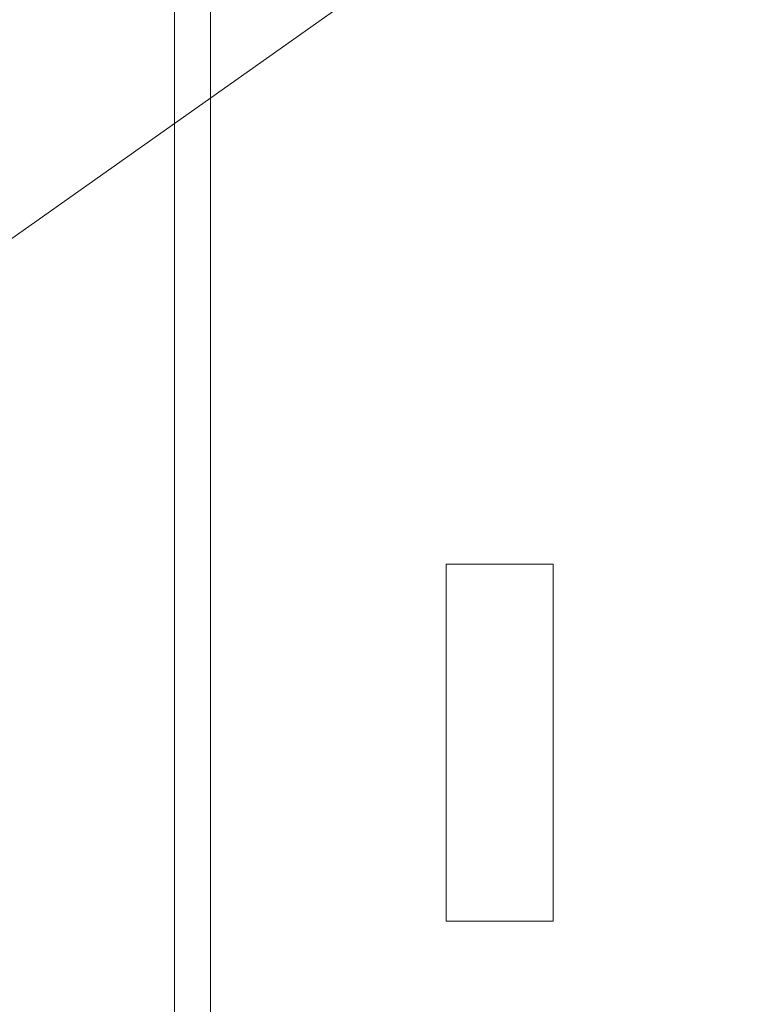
# Model space of a CAD drawing. Header units: inches. Extents: x -123 to 4816, y -2998 to 548.
# Tile 130 of 148: x 4463 to 4473, y 287 to 301. Entities that reach past the tile are written whole.
import ezdxf

# ---------------------------------------------------------------- set-up
doc = ezdxf.new("R2010")
doc.units = ezdxf.units.IN
doc.header["$MEASUREMENT"] = 0
doc.layers.get('0').update_dxf_attribs({"lineweight": 0})
doc.layers.add('Dimension', color=2, linetype='Continuous', lineweight=9)

msp = doc.modelspace()

# ---------------------------------------------------------------- linework, layer by layer
at = {"color": 7}
for p, q in [((4465.524, 188.463), (4465.524, 362.463)), ((4468.824, 293.283), (4468.824, 288.283)), ((4468.824, 293.283), (4470.324, 293.283)), ((4470.324, 293.283), (4470.324, 288.283)), ((4468.824, 288.283), (4470.324, 288.283))]:
    msp.add_line(p, q, dxfattribs=at)
at = {"color": 3}
msp.add_line((4465.024, 257.35), (4465.024, 303.35), dxfattribs=at)
at = {"layer": 'Dimension'}
msp.add_line((4096.842, 39.103), (4816.293, 547.857), dxfattribs=at)

doc.saveas('drawing.dxf')
